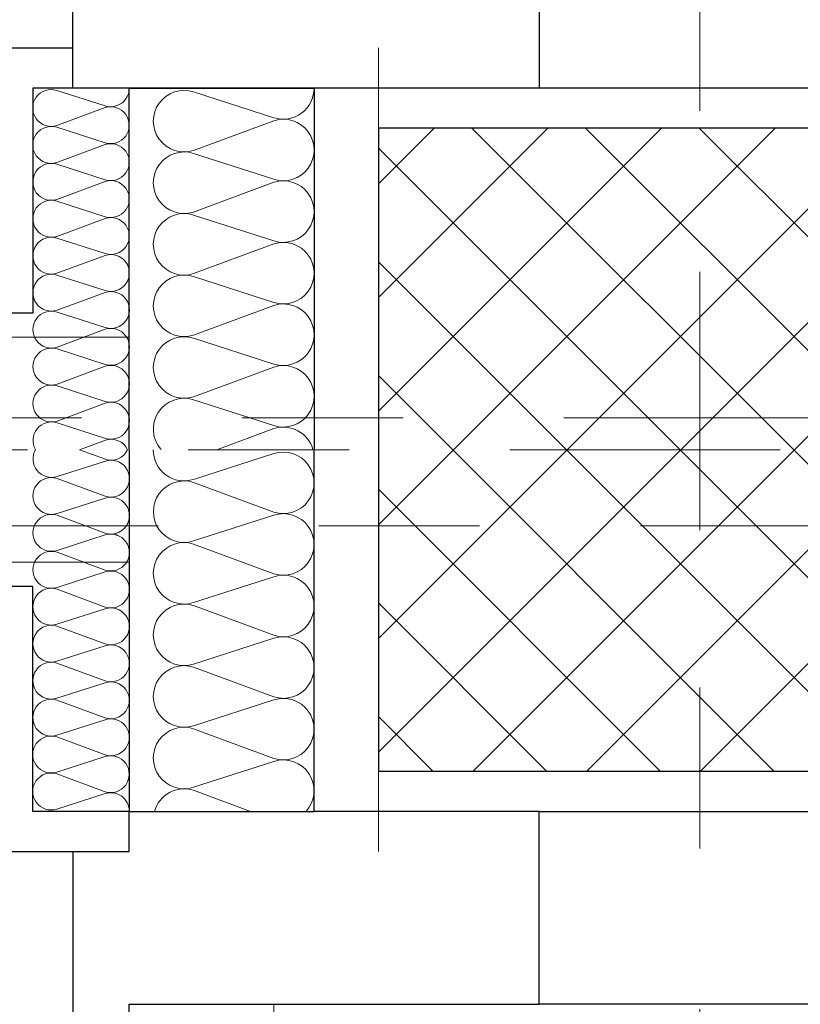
# Model space of a CAD drawing. Header units: metres. Extents: x -180 to 4, y -49 to 6.
# Tile 160 of 256: x -175.844 to -175.359, y -9.042 to -8.43. Entities that reach past the tile are written whole.
import ezdxf

# ---------------------------------------------------------------- set-up
doc = ezdxf.new("R2010")
doc.units = ezdxf.units.M
doc.header["$LTSCALE"] = 0.05
doc.header["$PDMODE"] = 1
doc.header["$PDSIZE"] = -2
for name, pattern in [('ISO-10 Strichpunktlinie', [4.699, 3.048, -0.762, 0.127, -0.762]), ('Linienart-20', [2.116531, 1.058062, -1.058469]), ('Linienart-34', [4.233, 2.116, -2.117]), ('Linienart-53', [5.291531, 3.175, -1.058062, 0.352704, -0.705764])]:
    doc.linetypes.add(name, pattern=pattern)
doc.layers.get('0').update_dxf_attribs({"lineweight": 25})
for name, color, linetype, lineweight, true_color in [('30 -33 Aussenwände- 3 Aussenstützen', 7, 'Continuous', 50, 0x0000dd), ('30 -33 Aussenwände- 7 Fassade_ Elemente', 7, 'Continuous', 9, 0x00aacc), ('30 -35 Decken- 1 Konstruktion-Träger- Stahlbeton', 7, 'Continuous', 13, 0x33aa00), ('70 -72 Beschriftung- 7 Detailverweise Linie', 7, 'Continuous', 9, 0x00dd00), ('70 -73 Bauteildarst.- 3 verdeckt 0.35', 4, 'Linienart-34', 35, 0x00ffff), ('70 -76 Bemaßung- 2 Allgemein', 7, 'Continuous', 5, 0x6666cc)]:
    doc.layers.add(name, color=color, linetype=linetype, lineweight=lineweight, true_color=true_color)
doc.layers.add('70 -71 Achsen- 1 Gebäudeachsen', color=7, linetype='Linienart-53', lineweight=18)
doc.layers.add('Keine', color=7, linetype='Continuous', lineweight=9)
doc.styles.add('Arial', font='arial.ttf')
doc.dimstyles.new('k+k_klein', dxfattribs={"dimtxt": 0.100689, "dimasz": 0.05302, "dimexe": 0.05, "dimexo": 0.15, "dimgap": 0.005, "dimtad": 1, "dimdec": 3, "dimtxsty": 'Arial', "dimblk": 'VW_SLASH-2', "dimblk1": 'VW_SLASH-2', "dimblk2": 'VW_SLASH-2', "dimcen": 0, "dimdle": 0.025, "dimadec": 3, "dimazin": 0, "dimtfac": 0.75, "dimtdec": 3, "dimtix": 1, "dimtmove": 0, "dimatfit": 0, "dimldrblk": 'VW_FILLEDARROW', "dimfxl": 0.1, "dimfxlon": 1, "dimfrac": 2, "dimtolj": 1, "dimarcsym": 0})

# ---------------------------------------------------------------- blocks, each defined once
blk = doc.blocks.new('Gruppe-2709')
at = {"layer": '30 -33 Aussenwände- 7 Fassade_ Elemente', "lineweight": 9, "transparency": 33554687, "flags": 128}
for points in [[(0.1015, -4.05304, 0.324435), (0.12286, -4.04606, 0.324435), (0.12286, -4.02359, 0.324435), (0.1015, -4.01661), (0.0515, -4.03268, -0.324488), (0.03014, -4.0257, -0.324488), (0.03014, -4.00323, -0.324488), (0.0515, -3.99625), (0.1015, -4.01474, 0.324435), (0.12286, -4.00776, 0.324435), (0.12286, -3.98529, 0.324435), (0.1015, -3.97831), (0.0515, -3.99438, -0.324488), (0.03014, -3.9874, -0.324488), (0.03014, -3.96493, -0.324488), (0.0515, -3.95795), (0.1015, -3.97643, 0.324435), (0.12286, -3.96945, 0.324435), (0.12286, -3.94699, 0.324435), (0.1015, -3.94001), (0.0515, -3.95608, -0.767984), (0.03146, -3.925)], [(0.12581, -3.925, -0.426772), (0.1015, -3.93813), (0.06598, -3.925)], [(0.1015, -4.12964, 1.372583), (0.1015, -4.09322), (0.0515, -4.10929, -1.372995), (0.0515, -4.07286), (0.1015, -4.09134, 1.372583), (0.1015, -4.05491), (0.0515, -4.07098, -1.372995), (0.0515, -4.03456), (0.1015, -4.05304, 1.372583), (0.1015, -4.01661), (0.0515, -4.03268, -1.372995), (0.0515, -3.99625), (0.1015, -4.01474, 1.372583), (0.1015, -3.97831), (0.0515, -3.99438, -1.372995), (0.0515, -3.95795)], [(0.1265, -4.15, 0.513088), (0.1015, -4.13152), (0.0515, -4.14759, -1.372995), (0.0515, -4.11116), (0.1015, -4.12964, 1.372583), (0.1015, -4.09322), (0.0515, -4.10929, -1.372995), (0.0515, -4.07286), (0.1015, -4.09134, 1.372583), (0.1015, -4.05491)]]:
    blk.add_lwpolyline(points, format="xyb", dxfattribs=at)
blk = doc.blocks.new('Gruppe-2710')
at = {"layer": '30 -33 Aussenwände- 7 Fassade_ Elemente', "transparency": 33554687}
blk.add_blockref('Gruppe-2709', (0, 0), dxfattribs=at)
blk = doc.blocks.new('Dämmung-180')
at = {"layer": '30 -33 Aussenwände- 7 Fassade_ Elemente', "color": 7, "transparency": 33554687}
blk.add_blockref('Gruppe-2710', (0, 0), dxfattribs=at)
at = {"layer": '30 -33 Aussenwände- 7 Fassade_ Elemente', "color": 0, "flags": 1}
for tag in ['instanceID', 'prm0_value', 'prm1_value', 'prm2_value', 'prm3_value', 'prm4_value', 'prm5_value', 'prm6_value', 'IFC_UUID', 'prm0_name', 'prm0_type', 'prm1_name', 'prm1_type', 'prm2_name', 'prm2_type', 'prm3_name', 'prm3_type', 'prm4_name', 'prm4_type', 'prm5_name', 'prm5_type', 'prm6_name', 'prm6_type']:
    blk.add_attdef(tag, (-175.8042, -8.69704), '', height=0.00018, dxfattribs=at)
blk = doc.blocks.new('Gruppe-2718')
at = {"layer": '30 -33 Aussenwände- 7 Fassade_ Elemente', "lineweight": 9, "transparency": 33554687, "flags": 128}
for points in [[(0.07161, -3.99989, 0.324435), (0.08443, -3.99572, 0.324435), (0.08444, -3.98223, 0.324435), (0.07163, -3.97804), (0.04162, -3.98766, -0.324488), (0.02881, -3.98346, -0.324488), (0.02882, -3.96998, -0.324488), (0.04164, -3.9658), (0.07163, -3.97691, 0.324435), (0.08445, -3.97273, 0.324435), (0.08446, -3.95925, 0.324435), (0.07165, -3.95506), (0.04164, -3.96467, -0.324488), (0.02883, -3.96048, -0.324488), (0.02884, -3.94699, -0.324488), (0.04166, -3.94282), (0.07165, -3.95393, 0.324435), (0.08447, -3.94975, 0.324435), (0.08448, -3.93627, 0.324435), (0.07167, -3.93207), (0.04166, -3.94169, -0.688254), (0.02823, -3.92496)], [(0.08554, -3.92501, -0.374705), (0.07167, -3.93095), (0.05557, -3.92498)], [(0.07151, -4.13778, 1.372583), (0.07153, -4.11593), (0.04152, -4.12554, -1.372995), (0.04154, -4.10369), (0.07153, -4.1148, 1.372583), (0.07154, -4.09294), (0.04154, -4.10256, -1.372995), (0.04155, -4.08071), (0.07154, -4.09182, 1.372583), (0.07156, -4.06996), (0.04155, -4.07958, -1.372995), (0.04157, -4.05773), (0.07156, -4.06884, 1.372583), (0.07158, -4.04698), (0.04157, -4.0566, -1.372995), (0.04159, -4.03474), (0.07158, -4.04586, 1.372583), (0.0716, -4.024), (0.04159, -4.03362, -1.372995), (0.04161, -4.01176), (0.0716, -4.02287, 1.372583), (0.07161, -4.00102), (0.04161, -4.01064, -1.372995), (0.04162, -3.98878), (0.07161, -3.99989, 1.372583), (0.07163, -3.97804), (0.04162, -3.98766, -1.372995), (0.04164, -3.9658), (0.07163, -3.97691, 1.372583), (0.07165, -3.95506), (0.04164, -3.96467, -1.372995), (0.04166, -3.94282)], [(0.0865, -4.15001, 0.513088), (0.07151, -4.13891), (0.0415, -4.14853, -1.372995), (0.04152, -4.12667), (0.07151, -4.13778, 1.372583), (0.07153, -4.11593), (0.04152, -4.12554, -1.372995), (0.04154, -4.10369), (0.07153, -4.1148, 1.372583), (0.07154, -4.09294)]]:
    blk.add_lwpolyline(points, format="xyb", dxfattribs=at)
blk = doc.blocks.new('Gruppe-2719')
at = {"layer": '30 -33 Aussenwände- 7 Fassade_ Elemente', "transparency": 33554687}
blk.add_blockref('Gruppe-2718', (0, 0), dxfattribs=at)
blk = doc.blocks.new('Dämmung-183')
at = {"layer": '30 -33 Aussenwände- 7 Fassade_ Elemente', "color": 7, "transparency": 33554687}
blk.add_blockref('Gruppe-2719', (0, 0), dxfattribs=at)
at = {"layer": '30 -33 Aussenwände- 7 Fassade_ Elemente', "color": 0, "flags": 1}
for tag in ['instanceID', 'prm0_value', 'prm1_value', 'prm2_value', 'prm3_value', 'prm4_value', 'prm5_value', 'prm6_value', 'IFC_UUID', 'prm0_name', 'prm0_type', 'prm1_name', 'prm1_type', 'prm2_name', 'prm2_type', 'prm3_name', 'prm3_type', 'prm4_name', 'prm4_type', 'prm5_name', 'prm5_type', 'prm6_name', 'prm6_type']:
    blk.add_attdef(tag, (-175.84944, -8.69708), '', height=0.00018, dxfattribs=at)
blk = doc.blocks.new('Gruppe-2720')
at = {"color": 255}
blk.add_wipeout([(-176.018, -0.44704), (-176.018, -8.69704), (-175.221, -8.69704), (-175.221, -0.44704)], dxfattribs=at).dxf.layer = '30 -33 Aussenwände- 7 Fassade_ Elemente'
at = {"layer": '30 -33 Aussenwände- 7 Fassade_ Elemente'}
for p, q in [((-175.421, -8.74704), (-175.421, -8.64704)), ((-175.471, -8.69704), (-175.371, -8.69704))]:
    blk.add_line(p, q, dxfattribs=at)
at = {"color": 255}
blk.add_wipeout([(-175.776, -0.67204), (-175.221, -0.67204), (-175.221, -8.47204), (-175.776, -8.47204), (-175.776, -8.62704), (-176.018, -8.62704), (-176.018, -0.51704), (-175.776, -0.51704)], dxfattribs=at).dxf.layer = '30 -33 Aussenwände- 7 Fassade_ Elemente'
at = {"layer": '30 -33 Aussenwände- 7 Fassade_ Elemente', "flags": 128}
blk.add_lwpolyline([(-175.776, -0.67204), (-175.221, -0.67204), (-175.221, -8.47204), (-175.776, -8.47204), (-175.776, -8.62704), (-176.018, -8.62704), (-176.018, -0.51704), (-175.776, -0.51704)], close=True, dxfattribs=at)
at = {"color": 255, "lineweight": 25}
for points in [[(-175.521, -8.35204), (-175.221, -8.35204), (-175.221, -8.47204), (-175.521, -8.47204)], [(-175.776, -8.69704), (-175.776, -8.47204), (-175.661, -8.47204), (-175.661, -8.69704)]]:
    blk.add_wipeout(points, dxfattribs=at).dxf.layer = '30 -33 Aussenwände- 7 Fassade_ Elemente'
at = {"layer": '30 -33 Aussenwände- 7 Fassade_ Elemente', "lineweight": 25, "flags": 128}
blk.add_lwpolyline([(-175.521, -8.35204), (-175.221, -8.35204), (-175.221, -8.47204), (-175.521, -8.47204)], close=True, dxfattribs=at)
blk.add_lwpolyline([(-175.776, -8.69704), (-175.776, -8.47204), (-175.661, -8.47204), (-175.661, -8.69704)], dxfattribs=at)
at = {"layer": '30 -33 Aussenwände- 7 Fassade_ Elemente', "xscale": -1, "rotation": 180}
blk.add_blockref('Dämmung-180', (-175.7875, -12.62204), dxfattribs=at)
at = {"color": 255, "lineweight": 25}
blk.add_wipeout([(-175.776, -8.47204), (-175.836, -8.47204), (-175.836, -8.61204), (-175.968, -8.61204), (-175.968, -8.44704), (-175.776, -8.44704)], dxfattribs=at).dxf.layer = '30 -33 Aussenwände- 7 Fassade_ Elemente'
at = {"layer": '30 -33 Aussenwände- 7 Fassade_ Elemente', "lineweight": 25, "flags": 128}
blk.add_lwpolyline([(-175.776, -8.47204), (-175.836, -8.47204), (-175.836, -8.61204), (-175.968, -8.61204), (-175.968, -8.44704), (-175.776, -8.44704)], close=True, dxfattribs=at)
at = {"layer": '30 -33 Aussenwände- 7 Fassade_ Elemente', "xscale": -1, "rotation": 180}
blk.add_blockref('Dämmung-183', (-175.86252, -12.62204), dxfattribs=at)
at = {"color": 255, "lineweight": 25}
blk.add_wipeout([(-175.811, -8.30704), (-175.776, -8.30704), (-175.776, -8.35204), (-175.521, -8.35204), (-175.521, -8.47204), (-175.811, -8.47204)], dxfattribs=at).dxf.layer = '30 -33 Aussenwände- 7 Fassade_ Elemente'
at = {"layer": '30 -33 Aussenwände- 7 Fassade_ Elemente', "lineweight": 25, "flags": 128}
blk.add_lwpolyline([(-175.811, -8.30704), (-175.776, -8.30704), (-175.776, -8.35204), (-175.521, -8.35204), (-175.521, -8.47204), (-175.811, -8.47204)], close=True, dxfattribs=at)
blk = doc.blocks.new('Gruppe-6227')
at = {"color": 255}
blk.add_wipeout([(-175.776, -10.19704), (-175.776, -9.04204), (-175.686, -9.04204), (-175.686, -10.19704)], dxfattribs=at).dxf.layer = '30 -33 Aussenwände- 7 Fassade_ Elemente'
at = {"layer": '30 -33 Aussenwände- 7 Fassade_ Elemente', "flags": 128}
blk.add_lwpolyline([(-175.776, -10.19704), (-175.776, -9.04204), (-175.686, -9.04204), (-175.686, -10.19704)], close=True, dxfattribs=at)
at = {"layer": '30 -33 Aussenwände- 7 Fassade_ Elemente', "lineweight": 18, "flags": 128}
blk.add_lwpolyline([(-175.686, -9.13204), (-175.776, -9.13204), (-175.776, -9.04204), (-175.686, -9.04204)], close=True, dxfattribs=at)
blk = doc.blocks.new('Gruppe-6235')
at = {"layer": '30 -33 Aussenwände- 7 Fassade_ Elemente', "lineweight": 9, "transparency": 33554687, "flags": 128}
for points in [[(0.07161, -3.99989, 0.324435), (0.08443, -3.99572, 0.324435), (0.08444, -3.98223, 0.324435), (0.07163, -3.97804), (0.04162, -3.98766, -0.324488), (0.02881, -3.98346, -0.324488), (0.02882, -3.96998, -0.324488), (0.04164, -3.9658), (0.07163, -3.97691, 0.324435), (0.08445, -3.97273, 0.324435), (0.08446, -3.95925, 0.324435), (0.07165, -3.95506), (0.04164, -3.96467, -0.324488), (0.02883, -3.96048, -0.324488), (0.02884, -3.94699, -0.324488), (0.04166, -3.94282), (0.07165, -3.95393, 0.324435), (0.08447, -3.94975, 0.324435), (0.08448, -3.93627, 0.324435), (0.07167, -3.93207), (0.04166, -3.94169, -0.688254), (0.02823, -3.92496)], [(0.08554, -3.92501, -0.374705), (0.07167, -3.93095), (0.05557, -3.92498)], [(0.07151, -4.13778, 1.372583), (0.07153, -4.11593), (0.04152, -4.12554, -1.372995), (0.04154, -4.10369), (0.07153, -4.1148, 1.372583), (0.07154, -4.09294), (0.04154, -4.10256, -1.372995), (0.04155, -4.08071), (0.07154, -4.09182, 1.372583), (0.07156, -4.06996), (0.04155, -4.07958, -1.372995), (0.04157, -4.05773), (0.07156, -4.06884, 1.372583), (0.07158, -4.04698), (0.04157, -4.0566, -1.372995), (0.04159, -4.03474), (0.07158, -4.04586, 1.372583), (0.0716, -4.024), (0.04159, -4.03362, -1.372995), (0.04161, -4.01176), (0.0716, -4.02287, 1.372583), (0.07161, -4.00102), (0.04161, -4.01064, -1.372995), (0.04162, -3.98878), (0.07161, -3.99989, 1.372583), (0.07163, -3.97804), (0.04162, -3.98766, -1.372995), (0.04164, -3.9658), (0.07163, -3.97691, 1.372583), (0.07165, -3.95506), (0.04164, -3.96467, -1.372995), (0.04166, -3.94282)], [(0.0865, -4.15001, 0.513088), (0.07151, -4.13891), (0.0415, -4.14853, -1.372995), (0.04152, -4.12667), (0.07151, -4.13778, 1.372583), (0.07153, -4.11593), (0.04152, -4.12554, -1.372995), (0.04154, -4.10369), (0.07153, -4.1148, 1.372583), (0.07154, -4.09294)]]:
    blk.add_lwpolyline(points, format="xyb", dxfattribs=at)
blk = doc.blocks.new('Gruppe-6236')
at = {"layer": '30 -33 Aussenwände- 7 Fassade_ Elemente', "transparency": 33554687}
blk.add_blockref('Gruppe-6235', (0, 0), dxfattribs=at)
blk = doc.blocks.new('Dämmung-344')
at = {"layer": '30 -33 Aussenwände- 7 Fassade_ Elemente', "color": 7, "transparency": 33554687}
blk.add_blockref('Gruppe-6236', (0, 0), dxfattribs=at)
at = {"layer": '30 -33 Aussenwände- 7 Fassade_ Elemente', "color": 0, "flags": 1}
for tag in ['instanceID', 'prm0_value', 'prm1_value', 'prm2_value', 'prm3_value', 'prm4_value', 'prm5_value', 'prm6_value', 'IFC_UUID', 'prm0_name', 'prm0_type', 'prm1_name', 'prm1_type', 'prm2_name', 'prm2_type', 'prm3_name', 'prm3_type', 'prm4_name', 'prm4_type', 'prm5_name', 'prm5_type', 'prm6_name', 'prm6_type']:
    blk.add_attdef(tag, (-175.84944, -8.92205), '', height=0.00018, dxfattribs=at)
blk = doc.blocks.new('Gruppe-6238')
at = {"layer": '30 -33 Aussenwände- 7 Fassade_ Elemente', "lineweight": 9, "transparency": 33554687, "flags": 128}
for points in [[(0.1015, -4.05304, 0.324435), (0.12286, -4.04606, 0.324435), (0.12286, -4.02359, 0.324435), (0.1015, -4.01661), (0.0515, -4.03268, -0.324488), (0.03014, -4.0257, -0.324488), (0.03014, -4.00323, -0.324488), (0.0515, -3.99625), (0.1015, -4.01474, 0.324435), (0.12286, -4.00776, 0.324435), (0.12286, -3.98529, 0.324435), (0.1015, -3.97831), (0.0515, -3.99438, -0.324488), (0.03014, -3.9874, -0.324488), (0.03014, -3.96493, -0.324488), (0.0515, -3.95795), (0.1015, -3.97643, 0.324435), (0.12286, -3.96945, 0.324435), (0.12286, -3.94699, 0.324435), (0.1015, -3.94001), (0.0515, -3.95608, -0.767984), (0.03146, -3.925)], [(0.12581, -3.925, -0.426772), (0.1015, -3.93813), (0.06598, -3.925)], [(0.1015, -4.12964, 1.372583), (0.1015, -4.09322), (0.0515, -4.10929, -1.372995), (0.0515, -4.07286), (0.1015, -4.09134, 1.372583), (0.1015, -4.05491), (0.0515, -4.07098, -1.372995), (0.0515, -4.03456), (0.1015, -4.05304, 1.372583), (0.1015, -4.01661), (0.0515, -4.03268, -1.372995), (0.0515, -3.99625), (0.1015, -4.01474, 1.372583), (0.1015, -3.97831), (0.0515, -3.99438, -1.372995), (0.0515, -3.95795)], [(0.1265, -4.15, 0.513088), (0.1015, -4.13152), (0.0515, -4.14759, -1.372995), (0.0515, -4.11116), (0.1015, -4.12964, 1.372583), (0.1015, -4.09322), (0.0515, -4.10929, -1.372995), (0.0515, -4.07286), (0.1015, -4.09134, 1.372583), (0.1015, -4.05491)]]:
    blk.add_lwpolyline(points, format="xyb", dxfattribs=at)
blk = doc.blocks.new('Gruppe-6239')
at = {"layer": '30 -33 Aussenwände- 7 Fassade_ Elemente', "transparency": 33554687}
blk.add_blockref('Gruppe-6238', (0, 0), dxfattribs=at)
blk = doc.blocks.new('Dämmung-345')
at = {"layer": '30 -33 Aussenwände- 7 Fassade_ Elemente', "color": 7, "transparency": 33554687}
blk.add_blockref('Gruppe-6239', (0, 0), dxfattribs=at)
at = {"layer": '30 -33 Aussenwände- 7 Fassade_ Elemente', "color": 0, "flags": 1}
for tag in ['instanceID', 'prm0_value', 'prm1_value', 'prm2_value', 'prm3_value', 'prm4_value', 'prm5_value', 'prm6_value', 'IFC_UUID', 'prm0_name', 'prm0_type', 'prm1_name', 'prm1_type', 'prm2_name', 'prm2_type', 'prm3_name', 'prm3_type', 'prm4_name', 'prm4_type', 'prm5_name', 'prm5_type', 'prm6_name', 'prm6_type']:
    blk.add_attdef(tag, (-175.7655, -8.92204), '', height=0.00018, dxfattribs=at)
blk = doc.blocks.new('Gruppe-6240')
at = {"color": 255}
blk.add_wipeout([(-176.018, -11.69704), (-176.018, -8.69704), (-175.221, -8.69704), (-175.221, -11.69704)], dxfattribs=at).dxf.layer = '30 -33 Aussenwände- 7 Fassade_ Elemente'
at = {"layer": '30 -33 Aussenwände- 7 Fassade_ Elemente'}
for p, q in [((-175.421, -8.64704), (-175.421, -8.74704)), ((-175.471, -8.69704), (-175.371, -8.69704))]:
    blk.add_line(p, q, dxfattribs=at)
at = {"color": 255}
blk.add_wipeout([(-175.776, -11.47204), (-175.221, -11.47204), (-175.221, -8.92204), (-175.776, -8.92204), (-175.776, -8.76704), (-176.018, -8.76704), (-176.018, -11.62704), (-175.776, -11.62704)], dxfattribs=at).dxf.layer = '30 -33 Aussenwände- 7 Fassade_ Elemente'
at = {"layer": '30 -33 Aussenwände- 7 Fassade_ Elemente', "flags": 128}
blk.add_lwpolyline([(-175.776, -11.47204), (-175.221, -11.47204), (-175.221, -8.92204), (-175.776, -8.92204), (-175.776, -8.76704), (-176.018, -8.76704), (-176.018, -11.62704), (-175.776, -11.62704)], close=True, dxfattribs=at)
at = {"layer": '70 -73 Bauteildarst.- 3 verdeckt 0.35', "color": 7}
blk.add_blockref('Gruppe-6227', (0, 0), dxfattribs=at)
at = {"color": 255, "lineweight": 25}
blk.add_wipeout([(-175.811, -9.08704), (-175.776, -9.08704), (-175.776, -9.04204), (-175.521, -9.04204), (-175.521, -8.92204), (-175.811, -8.92204)], dxfattribs=at).dxf.layer = '30 -33 Aussenwände- 7 Fassade_ Elemente'
at = {"layer": '30 -33 Aussenwände- 7 Fassade_ Elemente', "lineweight": 25, "flags": 128}
blk.add_lwpolyline([(-175.811, -9.08704), (-175.776, -9.08704), (-175.776, -9.04204), (-175.521, -9.04204), (-175.521, -8.92204), (-175.811, -8.92204)], close=True, dxfattribs=at)
at = {"color": 255, "lineweight": 25}
blk.add_wipeout([(-175.811, -9.08704), (-175.776, -9.08704), (-175.776, -9.04204), (-175.521, -9.04204), (-175.521, -8.92204), (-175.811, -8.92204)], dxfattribs=at).dxf.layer = '30 -33 Aussenwände- 7 Fassade_ Elemente'
at = {"layer": '30 -33 Aussenwände- 7 Fassade_ Elemente', "lineweight": 25, "flags": 128}
blk.add_lwpolyline([(-175.811, -9.08704), (-175.776, -9.08704), (-175.776, -9.04204), (-175.521, -9.04204), (-175.521, -8.92204), (-175.811, -8.92204)], close=True, dxfattribs=at)
at = {"color": 255, "lineweight": 25}
for points in [[(-175.776, -8.69704), (-175.776, -8.92204), (-175.66099, -8.92204), (-175.66099, -8.69704)], [(-175.521, -9.04204), (-175.521, -8.92204), (-175.221, -8.92204), (-175.221, -9.04204)]]:
    blk.add_wipeout(points, dxfattribs=at).dxf.layer = '30 -33 Aussenwände- 7 Fassade_ Elemente'
at = {"layer": '30 -33 Aussenwände- 7 Fassade_ Elemente', "lineweight": 25, "flags": 128}
blk.add_lwpolyline([(-175.776, -8.69704), (-175.776, -8.92204), (-175.66099, -8.92204), (-175.66099, -8.69704)], dxfattribs=at)
blk.add_lwpolyline([(-175.521, -9.04204), (-175.521, -8.92204), (-175.221, -8.92204), (-175.221, -9.04204)], close=True, dxfattribs=at)
at = {"layer": '30 -33 Aussenwände- 7 Fassade_ Elemente', "rotation": 180}
blk.add_blockref('Dämmung-345', (-175.6345, -12.84704), dxfattribs=at)
at = {"color": 255, "lineweight": 25}
blk.add_wipeout([(-175.776, -8.92204), (-175.836, -8.92204), (-175.836, -8.78204), (-175.968, -8.78204), (-175.968, -8.94704), (-175.776, -8.94704)], dxfattribs=at).dxf.layer = '30 -33 Aussenwände- 7 Fassade_ Elemente'
at = {"layer": '30 -33 Aussenwände- 7 Fassade_ Elemente', "lineweight": 25, "flags": 128}
blk.add_lwpolyline([(-175.776, -8.92204), (-175.836, -8.92204), (-175.836, -8.78204), (-175.968, -8.78204), (-175.968, -8.94704), (-175.776, -8.94704)], close=True, dxfattribs=at)
at = {"layer": '30 -33 Aussenwände- 7 Fassade_ Elemente'}
blk.add_blockref('Dämmung-344', (-175.86252, -4.77204), dxfattribs=at)
blk = doc.blocks.new('Gruppe-9729')
at = {"layer": '30 -35 Decken- 1 Konstruktion-Träger- Stahlbeton', "color": 7, "linetype": 'Linienart-20', "lineweight": 13, "transparency": 33554687}
blk.add_line((-175.621, -0.64704), (-175.621, -11.89704), dxfattribs=at)
at = {"layer": '30 -35 Decken- 1 Konstruktion-Träger- Stahlbeton', "color": 0, "flags": 1}
for tag in ['instanceID', 'IFC_UUID']:
    blk.add_attdef(tag, (-175.621, -11.89704), '', height=0.00018, dxfattribs=at)
blk = doc.blocks.new('Gruppe-11198')
at = {"layer": '30 -33 Aussenwände- 3 Aussenstützen', "linetype": 'Continuous', "lineweight": 9, "transparency": 33554687}
for p, q in [((-175.421, -8.64704), (-175.421, -8.74704)), ((-175.471, -8.69704), (-175.371, -8.69704))]:
    blk.add_line(p, q, dxfattribs=at)
blk = doc.blocks.new('Gruppe-11199')
at = {"color": 255, "lineweight": 25, "transparency": 33554687}
blk.add_wipeout([(-175.221, -8.49704), (-175.621, -8.49704), (-175.621, -8.89704), (-175.221, -8.89704)], dxfattribs=at).dxf.layer = '30 -33 Aussenwände- 3 Aussenstützen'
at = {"layer": '30 -33 Aussenwände- 3 Aussenstützen', "linetype": 'Continuous', "lineweight": 9, "transparency": 33554687}
h = blk.add_hatch(dxfattribs=at)
h.set_pattern_fill('Beton 1mm SRF', style=0, pattern_type=2)
h.set_pattern_definition([(45, (0, 0), (0.03535534, -0.03535534), []), (-45, (0, 0), (0.03535534, 0.03535534), [])])
h.paths.add_polyline_path([(-175.221, -8.49704), (-175.621, -8.49704), (-175.621, -8.89704), (-175.221, -8.89704)])
at = {"layer": '30 -33 Aussenwände- 3 Aussenstützen', "lineweight": 25, "transparency": 33554687, "flags": 128}
blk.add_lwpolyline([(-175.221, -8.49704), (-175.621, -8.49704), (-175.621, -8.89704), (-175.221, -8.89704)], close=True, dxfattribs=at)
at = {"layer": '30 -33 Aussenwände- 3 Aussenstützen', "transparency": 33554687}
blk.add_blockref('Gruppe-11198', (0, 0), dxfattribs=at)
blk = doc.blocks.new('Gruppe-11200')
at = {"layer": '30 -33 Aussenwände- 3 Aussenstützen', "color": 7}
blk.add_blockref('Gruppe-11199', (0, 0), dxfattribs=at)
at = {"layer": '30 -33 Aussenwände- 3 Aussenstützen', "color": 0, "flags": 1}
for tag in ['instanceID', 'IFC_UUID']:
    blk.add_attdef(tag, (-175.621, -8.89704), '', height=0.00018, dxfattribs=at)
blk = doc.blocks.new('_01-OG1_Tragwerk (2D)')
at = {"layer": '30 -33 Aussenwände- 7 Fassade_ Elemente', "color": 7}
blk.add_blockref('Gruppe-2720', (0, 0), dxfattribs=at)
blk.add_blockref('Gruppe-6240', (0, 0), dxfattribs=at)
at = {"layer": '30 -35 Decken- 1 Konstruktion-Träger- Stahlbeton'}
blk.add_blockref('Gruppe-9729', (0, 0), dxfattribs=at)
at = {"layer": '30 -33 Aussenwände- 3 Aussenstützen'}
blk.add_blockref('Gruppe-11200', (0, 0), dxfattribs=at)
blk = doc.blocks.new('_OG1_2D (2D)')
at = {"layer": '70 -72 Beschriftung- 7 Detailverweise Linie', "linetype": 'ISO-10 Strichpunktlinie', "flags": 128}
for points in [[(-176.14966208, -8.6771336), (-176.14966208, -0.4771336), (-175.12966208, -0.4771336), (-175.12966208, -8.6771336)], [(-176.14966208, -11.67204198), (-176.14966208, -8.74446926), (-175.12966208, -8.74446926), (-175.12966208, -11.67204198)]]:
    blk.add_lwpolyline(points, close=True, dxfattribs=at)
blk = doc.blocks.new('VW_SLASH-2')
at = {"color": 0, "linetype": 'ByBlock', "lineweight": -2, "transparency": 16777216}
blk.add_line((0.472, 0), (-1, 0), dxfattribs=at)
at = {"color": 0, "lineweight": 5, "transparency": 16777216, "flags": 128}
blk.add_lwpolyline([(0.5, 0.5), (-0.5, -0.5)], dxfattribs=at)
blk = doc.blocks.new('*D16972')
at = {"layer": '70 -76 Bemaßung- 2 Allgemein', "color": 0, "lineweight": -2}
for p, q in [((-177.768, -8.71402), (-177.768, -8.661)), ((-177.668, -8.76704), (-177.818, -8.76704)), ((-177.768, -8.98204), (-177.768, -8.76704)), ((-177.668, -8.98204), (-177.818, -8.98204)), ((-177.768, -9.03506), (-177.768, -9.08808))]:
    blk.add_line(p, q, dxfattribs=at)
at = {"layer": 'Defpoints', "color": 0}
for p in [(-177.768, -8.76704), (-176.018, -8.76704), (-175.521, -8.98204)]:
    blk.add_point(p, dxfattribs=at)
at = {"layer": '70 -76 Bemaßung- 2 Allgemein', "color": 0, "lineweight": -2, "xscale": 0.05302001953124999, "yscale": 0.05302001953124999, "zscale": 0.05302001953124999}
for p, rotation in [((-177.768, -8.76704), 270), ((-177.768, -8.98204), 90)]:
    blk.add_blockref('VW_SLASH-2', p, dxfattribs=dict(at, rotation=rotation))
at = {"layer": '70 -76 Bemaßung- 2 Allgemein', "color": 0, "insert": (-177.85896, -9.09101), "char_height": 0.1006887, "attachment_point": 5, "rotation": 90, "style": 'Arial'}
blk.add_mtext('\\A1;21\\S5^ ;', dxfattribs=at)
blk = doc.blocks.new('VW_FILLEDARROW')
at = {"linetype": 'Continuous', "lineweight": 0, "transparency": 16777216}
blk.add_hatch(color=0, dxfattribs=at).paths.add_polyline_path([(-2.829, 0.758), (0, 0), (-2.829, -0.758)])
at = {"color": 0, "lineweight": 5, "transparency": 16777216, "flags": 128}
blk.add_lwpolyline([(-2.829, 0.758), (0, 0), (-2.829, -0.758)], close=True, dxfattribs=at)
blk = doc.blocks.new('*D16973')
at = {"layer": '70 -76 Bemaßung- 2 Allgemein', "color": 0, "lineweight": -2}
for p, q in [((-177.668, -8.98204), (-177.818, -8.98204)), ((-177.768, -11.35902), (-177.768, -9.03506)), ((-177.668, -11.41204), (-177.818, -11.41204))]:
    blk.add_line(p, q, dxfattribs=at)
at = {"layer": 'Defpoints', "color": 0}
for p in [(-177.768, -8.98204), (-175.521, -8.98204), (-175.521, -11.41204)]:
    blk.add_point(p, dxfattribs=at)
at = {"layer": '70 -76 Bemaßung- 2 Allgemein', "color": 0, "lineweight": -2, "xscale": 0.05302001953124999, "yscale": 0.05302001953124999, "zscale": 0.05302001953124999}
for p, rotation in [((-177.768, -8.98204), 90), ((-177.768, -11.41204), 270)]:
    blk.add_blockref('VW_SLASH-2', p, dxfattribs=dict(at, rotation=rotation))
at = {"layer": '70 -76 Bemaßung- 2 Allgemein', "color": 0, "insert": (-177.83846, -10.19704), "char_height": 0.100689, "attachment_point": 5, "rotation": 90, "style": 'Arial'}
blk.add_mtext('\\A1;2,43', dxfattribs=at)
blk = doc.blocks.new('*D17004')
at = {"layer": '70 -76 Bemaßung- 2 Allgemein', "color": 0, "lineweight": -2}
for p, q in [((-177.168, -0.64704), (-177.318, -0.64704)), ((-177.268, -8.44402), (-177.268, -0.70006)), ((-177.168, -8.49704), (-177.318, -8.49704))]:
    blk.add_line(p, q, dxfattribs=at)
at = {"layer": 'Defpoints', "color": 0}
for p in [(-177.268, -0.64704), (-175.421, -0.64704), (-175.621, -8.49704)]:
    blk.add_point(p, dxfattribs=at)
at = {"layer": '70 -76 Bemaßung- 2 Allgemein', "color": 0, "lineweight": -2, "xscale": 0.05302001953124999, "yscale": 0.05302001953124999, "zscale": 0.05302001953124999}
for p, rotation in [((-177.268, -0.64704), 90), ((-177.268, -8.49704), 270)]:
    blk.add_blockref('VW_SLASH-2', p, dxfattribs=dict(at, rotation=rotation))
at = {"layer": '70 -76 Bemaßung- 2 Allgemein', "color": 0, "insert": (-177.33346, -4.57204), "char_height": 0.100689, "attachment_point": 5, "rotation": 90, "style": 'Arial'}
blk.add_mtext('\\A1;7,85', dxfattribs=at)
blk = doc.blocks.new('*D17005')
at = {"layer": '70 -76 Bemaßung- 2 Allgemein', "color": 0, "lineweight": -2}
for p, q in [((-177.168, -8.49704), (-177.318, -8.49704)), ((-177.268, -8.64402), (-177.268, -8.55006)), ((-177.168, -8.69704), (-177.318, -8.69704))]:
    blk.add_line(p, q, dxfattribs=at)
at = {"layer": 'Defpoints', "color": 0}
for p in [(-177.268, -8.49704), (-175.621, -8.49704), (-175.621, -8.69704)]:
    blk.add_point(p, dxfattribs=at)
at = {"layer": '70 -76 Bemaßung- 2 Allgemein', "color": 0, "lineweight": -2, "xscale": 0.05302001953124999, "yscale": 0.05302001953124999, "zscale": 0.05302001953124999}
for p, rotation in [((-177.268, -8.49704), 90), ((-177.268, -8.69704), 270)]:
    blk.add_blockref('VW_SLASH-2', p, dxfattribs=dict(at, rotation=rotation))
at = {"layer": '70 -76 Bemaßung- 2 Allgemein', "color": 0, "insert": (-177.3244, -8.59704), "char_height": 0.100689, "attachment_point": 5, "rotation": 90, "style": 'Arial'}
blk.add_mtext('\\A1;20', dxfattribs=at)
blk = doc.blocks.new('*D17006')
at = {"layer": '70 -76 Bemaßung- 2 Allgemein', "color": 0, "lineweight": -2}
for p, q in [((-177.168, -8.69704), (-177.318, -8.69704)), ((-177.268, -8.84402), (-177.268, -8.75006)), ((-177.168, -8.89704), (-177.318, -8.89704))]:
    blk.add_line(p, q, dxfattribs=at)
at = {"layer": 'Defpoints', "color": 0}
for p in [(-177.268, -8.69704), (-175.621, -8.69704), (-175.621, -8.89704)]:
    blk.add_point(p, dxfattribs=at)
at = {"layer": '70 -76 Bemaßung- 2 Allgemein', "color": 0, "lineweight": -2, "xscale": 0.05302001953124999, "yscale": 0.05302001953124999, "zscale": 0.05302001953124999}
for p, rotation in [((-177.268, -8.69704), 90), ((-177.268, -8.89704), 270)]:
    blk.add_blockref('VW_SLASH-2', p, dxfattribs=dict(at, rotation=rotation))
at = {"layer": '70 -76 Bemaßung- 2 Allgemein', "color": 0, "insert": (-177.3244, -8.79704), "char_height": 0.100689, "attachment_point": 5, "rotation": 90, "style": 'Arial'}
blk.add_mtext('\\A1;20', dxfattribs=at)
blk = doc.blocks.new('*D17007')
at = {"layer": '70 -76 Bemaßung- 2 Allgemein', "color": 0, "lineweight": -2}
for p, q in [((-177.168, -8.89704), (-177.318, -8.89704)), ((-177.268, -11.44402), (-177.268, -8.95006)), ((-177.168, -11.49704), (-177.318, -11.49704))]:
    blk.add_line(p, q, dxfattribs=at)
at = {"layer": 'Defpoints', "color": 0}
for p in [(-177.268, -8.89704), (-175.621, -8.89704), (-175.221, -11.49704)]:
    blk.add_point(p, dxfattribs=at)
at = {"layer": '70 -76 Bemaßung- 2 Allgemein', "color": 0, "lineweight": -2, "xscale": 0.05302001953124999, "yscale": 0.05302001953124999, "zscale": 0.05302001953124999}
for p, rotation in [((-177.268, -8.89704), 90), ((-177.268, -11.49704), 270)]:
    blk.add_blockref('VW_SLASH-2', p, dxfattribs=dict(at, rotation=rotation))
at = {"layer": '70 -76 Bemaßung- 2 Allgemein', "color": 0, "insert": (-177.33846, -10.19704), "char_height": 0.100689, "attachment_point": 5, "rotation": 90, "style": 'Arial'}
blk.add_mtext('\\A1;2,60', dxfattribs=at)
blk = doc.blocks.new('_Achsen (3D)')
at = {"layer": '70 -71 Achsen- 1 Gebäudeachsen', "transparency": 33554687}
for p, q in [((-175.421, 3.79996), (-175.421, -46.17204)), ((-179.668, -8.69704), (3.826, -8.69704))]:
    blk.add_line(p, q, dxfattribs=at)
blk = doc.blocks.new('Gruppe-15271')
at = {"layer": '70 -76 Bemaßung- 2 Allgemein'}
dim = blk.add_linear_dim(base=(-177.76799996, -8.76704198), p1=(-175.52099996, -8.98204198), p2=(-176.01799996, -8.76704198), angle=270, text='21\\S5^ ;', dimstyle='k+k_klein', override={"dimtxt": 0.100689, "dimgap": 0.01, "dimdec": 8, "dimpost": '<>', "dimtxsty": 'Arial', "dimtix": 0, "dimtmove": 2}, dxfattribs=at)
dim.commit()
dim.dimension.update_dxf_attribs({"geometry": '*D16972', "text_midpoint": (-177.85896246, -9.09100932), "dimtype": 160})
dim = blk.add_linear_dim(base=(-177.76799996, -8.98204198), p1=(-175.52099996, -11.41204198), p2=(-175.52099996, -8.98204198), angle=270, text='2,43', dimstyle='k+k_klein', override={"dimtxt": 0.100689, "dimgap": 0.01, "dimdec": 8, "dimpost": '<>', "dimtxsty": 'Arial', "dimtmove": 2}, dxfattribs=at)
dim.commit()
dim.dimension.update_dxf_attribs({"geometry": '*D16973', "text_midpoint": (-177.8384635, -10.19704198)})
blk = doc.blocks.new('Gruppe-15272')
at = {"layer": '70 -76 Bemaßung- 2 Allgemein'}
for base, p1, p2, text, override, picture, middle in [((-177.26799996, -0.64704198), (-175.62099996, -8.49704198), (-175.42099996, -0.64704198), '7,85', {"dimtxt": 0.100689, "dimgap": 0.005, "dimdec": 8, "dimpost": '<>', "dimtxsty": 'Arial', "dimtmove": 2}, '*D17004', (-177.3334635, -4.57204198)), ((-177.26799996, -8.49704198), (-175.62099996, -8.69704198), (-175.62099996, -8.49704198), '20', {"dimtxt": 0.100689, "dimgap": 0.005, "dimdec": 8, "dimpost": '<>', "dimtxsty": 'Arial', "dimtmove": 2}, '*D17005', (-177.32440152, -8.59704198)), ((-177.26799996, -8.69704198), (-175.62099996, -8.89704198), (-175.62099996, -8.69704198), '20', {"dimtxt": 0.100689, "dimgap": 0.005, "dimdec": 8, "dimpost": '<>', "dimtxsty": 'Arial', "dimtmove": 2}, '*D17006', (-177.32440152, -8.79704198)), ((-177.26799996, -8.89704198), (-175.22099996, -11.49704198), (-175.62099996, -8.89704198), '2,60', {"dimtxt": 0.100689, "dimgap": 0.01, "dimdec": 8, "dimpost": '<>', "dimtxsty": 'Arial', "dimtmove": 2}, '*D17007', (-177.3384635, -10.19704198))]:
    dim = blk.add_linear_dim(base=base, p1=p1, p2=p2, angle=270, text=text, dimstyle='k+k_klein', override=override, dxfattribs=at)
    dim.commit()
    dim.dimension.update_dxf_attribs({"geometry": picture, "text_midpoint": middle})
blk = doc.blocks.new('_OG1_2D Bemaßung_ Beschriftung (2D)')
at = {"layer": '70 -76 Bemaßung- 2 Allgemein'}
for name in ['Gruppe-15271', 'Gruppe-15272']:
    blk.add_blockref(name, (0, 0), dxfattribs=at)

msp = doc.modelspace()

# ---------------------------------------------------------------- block references
at = {"layer": 'Keine', "color": 1}
msp.add_blockref('_01-OG1_Tragwerk (2D)', (0, 0), dxfattribs=at)

# ---------------------------------------------------------------- next in the draw order: block references
msp.add_blockref('_OG1_2D (2D)', (0, 0), dxfattribs=at)

# ---------------------------------------------------------------- next in the draw order: block references
msp.add_blockref('_OG1_2D Bemaßung_ Beschriftung (2D)', (0, 0), dxfattribs=at)

# ---------------------------------------------------------------- next in the draw order: block references
msp.add_blockref('_Achsen (3D)', (0, 0), dxfattribs=at)

doc.saveas('drawing.dxf')
